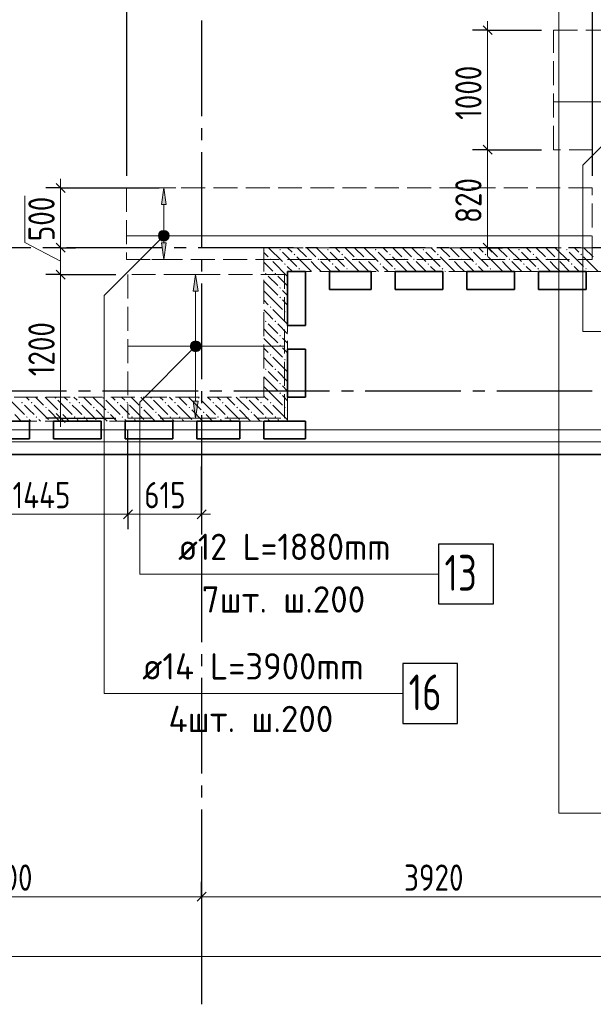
# Model space of a CAD drawing. Header units: millimetres. Extents: x 0 to 64958, y 0 to 42000.
# Tile 23 of 33: x 33317 to 38119, y 15270 to 23507. Entities that reach past the tile are written whole.
import ezdxf

# ---------------------------------------------------------------- set-up
doc = ezdxf.new("R2010")
doc.units = ezdxf.units.MM
doc.linetypes.add('______2', pattern=[270, 200, -70])
doc.linetypes.add('______5', pattern=[1100, 800, -100, 100, -100])
for name, color, linetype, lineweight in [('Standard', 7, 'Continuous', 25), ('ДОП Верх по Х', 7, 'Continuous', 25), ('Оси', 40, '______5', 18), ('Позиционная метка номер позиции', 7, 'Continuous', 13), ('Примечания', 7, 'Continuous', 25)]:
    doc.layers.add(name, color=color, linetype=linetype, lineweight=lineweight)
doc.layers.add('ЖБ Перекрытие верхний уровень', color=7, linetype='Continuous', lineweight=25, true_color=0xe0e0ff)
doc.layers.add('ЖБ Стена верхний уровень', color=7, linetype='Continuous', lineweight=25, true_color=0x006e00)
doc.styles.add('GOST 2.304-81', font='txt')
doc.styles.add('ISOCPEUR', font='txt')

msp = doc.modelspace()

# ---------------------------------------------------------------- hatches: boundary and pattern name
at = {"layer": 'ДОП Верх по Х', "linetype": 'Continuous', "lineweight": 13, "transparency": 33554687}
for points in [[(34543, 21960), (34523, 22100), (34503, 21960)], [(34485.5, 21700), (34560.5, 21700), (34555.2, 21718.8)], [(34485.5, 21700), (34555.2, 21718.8), (34490.7, 21718.8)], [(34490.7, 21681.2), (34560.5, 21700), (34485.5, 21700)], [(34490.7, 21718.8), (34555.2, 21718.8), (34541.7, 21732.3)], [(34490.7, 21718.8), (34541.7, 21732.3), (34504.2, 21732.3)], [(34490.7, 21681.2), (34555.2, 21681.2), (34560.5, 21700)], [(34504.2, 21667.7), (34555.2, 21681.2), (34490.7, 21681.2)], [(34504.2, 21732.3), (34541.7, 21732.3), (34523, 21737.5)], [(34504.2, 21667.7), (34541.7, 21667.7), (34555.2, 21681.2)], [(34541.7, 21667.7), (34504.2, 21667.7), (34523, 21662.5)], [(34809.7, 21235), (34789.7, 21375), (34769.7, 21235)], [(34752.2, 20775), (34827.2, 20775), (34821.9, 20793.8)], [(34752.2, 20775), (34821.9, 20793.8), (34757.4, 20793.8)], [(34757.4, 20756.2), (34827.2, 20775), (34752.2, 20775)], [(34757.4, 20793.8), (34821.9, 20793.8), (34808.4, 20807.3)], [(34757.4, 20793.8), (34808.4, 20807.3), (34770.9, 20807.3)], [(34757.4, 20756.2), (34821.9, 20756.2), (34827.2, 20775)], [(34770.9, 20807.3), (34808.4, 20807.3), (34789.7, 20812.5)], [(34770.9, 20742.7), (34821.9, 20756.2), (34757.4, 20756.2)], [(34770.9, 20742.7), (34808.4, 20742.7), (34821.9, 20756.2)], [(34808.4, 20742.7), (34770.9, 20742.7), (34789.7, 20737.5)]]:
    msp.add_hatch(color=7, dxfattribs=at).paths.add_polyline_path(points)
for points in [[(34543, 21640), (34523, 21500), (34503, 21640)], [(34809.7, 20315), (34789.7, 20175), (34769.7, 20315)]]:
    msp.add_hatch(color=7, dxfattribs=at).paths.add_polyline_path(points, flags=16)
at = {"layer": 'ЖБ Стена верхний уровень', "linetype": 'Continuous', "lineweight": 18, "transparency": 33554687}
for points in [[(35490.5, 21583.1), (35496.9, 21589.6), (35503.4, 21583.1), (35496.9, 21576.6)], [(35890.5, 21583.1), (35896.9, 21589.6), (35903.4, 21583.1), (35896.9, 21576.6)], [(36290.5, 21583.1), (36296.9, 21589.6), (36303.4, 21583.1), (36296.9, 21576.6)], [(36690.5, 21583.1), (36696.9, 21589.6), (36703.4, 21583.1), (36696.9, 21576.6)], [(37090.5, 21583.1), (37096.9, 21589.6), (37103.4, 21583.1), (37096.9, 21576.6)], [(37490.5, 21583.1), (37496.9, 21589.6), (37503.4, 21583.1), (37496.9, 21576.6)], [(37890.5, 21583.1), (37896.9, 21589.6), (37903.4, 21583.1), (37896.9, 21576.6)], [(35410.4, 21503.1), (35416.9, 21509.6), (35423.4, 21503.1), (35416.9, 21496.6)], [(35610.4, 21543.1), (35616.9, 21549.6), (35623.4, 21543.1), (35616.9, 21536.6)], [(35730.5, 21503.1), (35737, 21509.6), (35743.5, 21503.1), (35737, 21496.6)], [(35810.4, 21503.1), (35816.9, 21509.6), (35823.4, 21503.1), (35816.9, 21496.6)], [(36010.4, 21543.1), (36016.9, 21549.6), (36023.4, 21543.1), (36016.9, 21536.6)], [(36130.5, 21503.1), (36137, 21509.6), (36143.5, 21503.1), (36137, 21496.6)], [(36210.4, 21503.1), (36216.9, 21509.6), (36223.4, 21503.1), (36216.9, 21496.6)], [(36410.4, 21543.1), (36416.9, 21549.6), (36423.4, 21543.1), (36416.9, 21536.6)], [(36530.5, 21503.1), (36537, 21509.6), (36543.5, 21503.1), (36537, 21496.6)], [(36610.4, 21503.1), (36616.9, 21509.6), (36623.4, 21503.1), (36616.9, 21496.6)], [(36810.4, 21543.1), (36816.9, 21549.6), (36823.4, 21543.1), (36816.9, 21536.6)], [(36930.5, 21503.1), (36937, 21509.6), (36943.5, 21503.1), (36937, 21496.6)], [(37010.4, 21503.1), (37016.9, 21509.6), (37023.4, 21503.1), (37016.9, 21496.6)], [(37210.4, 21543.1), (37216.9, 21549.6), (37223.4, 21543.1), (37216.9, 21536.6)], [(37330.5, 21503.1), (37337, 21509.6), (37343.5, 21503.1), (37337, 21496.6)], [(37410.4, 21503.1), (37416.9, 21509.6), (37423.4, 21503.1), (37416.9, 21496.6)], [(37610.4, 21543.1), (37616.9, 21549.6), (37623.4, 21543.1), (37616.9, 21536.6)], [(37730.5, 21503.1), (37737, 21509.6), (37743.5, 21503.1), (37737, 21496.6)], [(37810.4, 21503.1), (37816.9, 21509.6), (37823.4, 21503.1), (37816.9, 21496.6)], [(38010.4, 21543.1), (38016.9, 21549.6), (38023.4, 21543.1), (38016.9, 21536.6)], [(35530.5, 21463.1), (35537, 21469.6), (35543.5, 21463.1), (35537, 21456.6)], [(35650.5, 21423.1), (35657, 21429.6), (35663.5, 21423.1), (35657, 21416.6)], [(35930.5, 21463.1), (35937, 21469.6), (35943.5, 21463.1), (35937, 21456.6)], [(36050.5, 21423.1), (36057, 21429.6), (36063.5, 21423.1), (36057, 21416.6)], [(36330.5, 21463.1), (36337, 21469.6), (36343.5, 21463.1), (36337, 21456.6)], [(36450.5, 21423.1), (36457, 21429.6), (36463.5, 21423.1), (36457, 21416.6)], [(36730.5, 21463.1), (36737, 21469.6), (36743.5, 21463.1), (36737, 21456.6)], [(36850.5, 21423.1), (36857, 21429.6), (36863.5, 21423.1), (36857, 21416.6)], [(37130.5, 21463.1), (37137, 21469.6), (37143.5, 21463.1), (37137, 21456.6)], [(37250.5, 21423.1), (37257, 21429.6), (37263.5, 21423.1), (37257, 21416.6)], [(37530.5, 21463.1), (37537, 21469.6), (37543.5, 21463.1), (37537, 21456.6)], [(37650.5, 21423.1), (37657, 21429.6), (37663.5, 21423.1), (37657, 21416.6)], [(37930.5, 21463.1), (37937, 21469.6), (37943.5, 21463.1), (37937, 21456.6)], [(38050.5, 21423.1), (38057, 21429.6), (38063.5, 21423.1), (38057, 21416.6)], [(35370.5, 21383.1), (35377, 21389.6), (35383.4, 21383.1), (35377, 21376.6)], [(35450.5, 21383.1), (35457, 21389.6), (35463.5, 21383.1), (35457, 21376.6)], [(35490.5, 21263.1), (35496.9, 21269.6), (35503.4, 21263.1), (35496.9, 21256.6)], [(35490.5, 21183.1), (35496.9, 21189.6), (35503.4, 21183.1), (35496.9, 21176.6)], [(35410.4, 21103.1), (35416.9, 21109.6), (35423.4, 21103.1), (35416.9, 21096.6)], [(35530.5, 21063.1), (35537, 21069.6), (35543.5, 21063.1), (35537, 21056.6)], [(35370.5, 20983.1), (35377, 20989.6), (35383.4, 20983.1), (35377, 20976.6)], [(35450.5, 20983.1), (35457, 20989.6), (35463.5, 20983.1), (35457, 20976.6)], [(35490.5, 20863.1), (35496.9, 20869.6), (35503.4, 20863.1), (35496.9, 20856.6)], [(35490.5, 20783.1), (35496.9, 20789.6), (35503.4, 20783.1), (35496.9, 20776.6)], [(35410.4, 20703.1), (35416.9, 20709.6), (35423.4, 20703.1), (35416.9, 20696.6)], [(35530.5, 20663.1), (35537, 20669.6), (35543.5, 20663.1), (35537, 20656.6)], [(35370.5, 20583.1), (35377, 20589.6), (35383.4, 20583.1), (35377, 20576.6)], [(35450.5, 20583.1), (35457, 20589.6), (35463.5, 20583.1), (35457, 20576.6)], [(35490.5, 20463.1), (35496.9, 20469.6), (35503.4, 20463.1), (35496.9, 20456.6)], [(33610.4, 20343.1), (33616.9, 20349.6), (33623.4, 20343.1), (33616.9, 20336.6)], [(34010.4, 20343.1), (34016.9, 20349.6), (34023.4, 20343.1), (34016.9, 20336.6)], [(34410.4, 20343.1), (34416.9, 20349.6), (34423.4, 20343.1), (34416.9, 20336.6)], [(34810.4, 20343.1), (34816.9, 20349.6), (34823.4, 20343.1), (34816.9, 20336.6)], [(35210.4, 20343.1), (35216.9, 20349.6), (35223.4, 20343.1), (35216.9, 20336.6)], [(35490.5, 20383.1), (35496.9, 20389.6), (35503.4, 20383.1), (35496.9, 20376.6)], [(33330.5, 20303.1), (33337, 20309.6), (33343.5, 20303.1), (33337, 20296.6)], [(33410.4, 20303.1), (33416.9, 20309.6), (33423.4, 20303.1), (33416.9, 20296.6)], [(33530.5, 20263.1), (33537, 20269.6), (33543.5, 20263.1), (33537, 20256.6)], [(33730.5, 20303.1), (33737, 20309.6), (33743.5, 20303.1), (33737, 20296.6)], [(33810.4, 20303.1), (33816.9, 20309.6), (33823.4, 20303.1), (33816.9, 20296.6)], [(33930.5, 20263.1), (33937, 20269.6), (33943.5, 20263.1), (33937, 20256.6)], [(34130.5, 20303.1), (34137, 20309.6), (34143.5, 20303.1), (34137, 20296.6)], [(34210.4, 20303.1), (34216.9, 20309.6), (34223.4, 20303.1), (34216.9, 20296.6)], [(34330.5, 20263.1), (34337, 20269.6), (34343.5, 20263.1), (34337, 20256.6)], [(34530.5, 20303.1), (34537, 20309.6), (34543.5, 20303.1), (34537, 20296.6)], [(34610.4, 20303.1), (34616.9, 20309.6), (34623.4, 20303.1), (34616.9, 20296.6)], [(34730.5, 20263.1), (34737, 20269.6), (34743.5, 20263.1), (34737, 20256.6)], [(34930.5, 20303.1), (34937, 20309.6), (34943.5, 20303.1), (34937, 20296.6)], [(35010.4, 20303.1), (35016.9, 20309.6), (35023.4, 20303.1), (35016.9, 20296.6)], [(35130.5, 20263.1), (35137, 20269.6), (35143.5, 20263.1), (35137, 20256.6)], [(35330.5, 20303.1), (35337, 20309.6), (35343.5, 20303.1), (35337, 20296.6)], [(35410.4, 20303.1), (35416.9, 20309.6), (35423.4, 20303.1), (35416.9, 20296.6)], [(35530.5, 20263.1), (35537, 20269.6), (35543.5, 20263.1), (35537, 20256.6)], [(33370.5, 20183.1), (33377, 20189.6), (33383.4, 20183.1), (33377, 20176.6)], [(33450.5, 20183.1), (33457, 20189.6), (33463.5, 20183.1), (33457, 20176.6)], [(33650.5, 20223.1), (33657, 20229.6), (33663.5, 20223.1), (33657, 20216.6)], [(33770.5, 20183.1), (33777, 20189.6), (33783.4, 20183.1), (33777, 20176.6)], [(33850.5, 20183.1), (33857, 20189.6), (33863.5, 20183.1), (33857, 20176.6)], [(34050.5, 20223.1), (34057, 20229.6), (34063.5, 20223.1), (34057, 20216.6)], [(34170.5, 20183.1), (34177, 20189.6), (34183.4, 20183.1), (34177, 20176.6)], [(34250.5, 20183.1), (34257, 20189.6), (34263.5, 20183.1), (34257, 20176.6)], [(34450.5, 20223.1), (34457, 20229.6), (34463.5, 20223.1), (34457, 20216.6)], [(34570.5, 20183.1), (34577, 20189.6), (34583.4, 20183.1), (34577, 20176.6)], [(34650.5, 20183.1), (34657, 20189.6), (34663.5, 20183.1), (34657, 20176.6)], [(34850.5, 20223.1), (34857, 20229.6), (34863.5, 20223.1), (34857, 20216.6)], [(34970.5, 20183.1), (34977, 20189.6), (34983.4, 20183.1), (34977, 20176.6)], [(35050.5, 20183.1), (35057, 20189.6), (35063.5, 20183.1), (35057, 20176.6)], [(35250.5, 20223.1), (35257, 20229.6), (35263.5, 20223.1), (35257, 20216.6)], [(35370.5, 20183.1), (35377, 20189.6), (35383.4, 20183.1), (35377, 20176.6)], [(35450.5, 20183.1), (35457, 20189.6), (35463.5, 20183.1), (35457, 20176.6)]]:
    msp.add_hatch(color=7, dxfattribs=at).paths.add_polyline_path(points, flags=16)
at = {"layer": 'Позиционная метка номер позиции', "linetype": 'Continuous', "lineweight": 13, "transparency": 33554687}
for points in [[(34554.8, 21668.2), (34491.2, 21731.8), (34479.7, 21711.5)], [(34554.8, 21668.2), (34479.7, 21711.5), (34534.4, 21656.7)], [(34534.4, 21656.7), (34479.7, 21711.5), (34479.7, 21688.5)], [(34534.4, 21656.7), (34479.7, 21688.5), (34511.5, 21656.7)], [(34511.5, 21656.7), (34479.7, 21688.5), (34491.2, 21668.2)], [(34566.3, 21688.5), (34511.5, 21743.3), (34491.2, 21731.8)], [(34566.3, 21688.5), (34491.2, 21731.8), (34554.8, 21668.2)], [(34566.3, 21711.5), (34534.4, 21743.3), (34511.5, 21743.3)], [(34566.3, 21711.5), (34511.5, 21743.3), (34566.3, 21688.5)], [(34534.4, 21743.3), (34566.3, 21711.5), (34554.8, 21731.8)], [(34821.5, 20743.2), (34757.9, 20806.8), (34746.4, 20786.5)], [(34821.5, 20743.2), (34746.4, 20786.5), (34801.1, 20731.7)], [(34801.1, 20731.7), (34746.4, 20786.5), (34746.4, 20763.5)], [(34801.1, 20731.7), (34746.4, 20763.5), (34778.2, 20731.7)], [(34778.2, 20731.7), (34746.4, 20763.5), (34757.9, 20743.2)], [(34833, 20763.5), (34778.2, 20818.3), (34757.9, 20806.8)], [(34833, 20763.5), (34757.9, 20806.8), (34821.5, 20743.2)], [(34833, 20786.5), (34801.1, 20818.3), (34778.2, 20818.3)], [(34833, 20786.5), (34778.2, 20818.3), (34833, 20763.5)], [(34801.1, 20818.3), (34833, 20786.5), (34821.5, 20806.8)]]:
    msp.add_hatch(color=7, dxfattribs=at).paths.add_polyline_path(points)

# ---------------------------------------------------------------- linework, layer by layer
at = {"layer": 'Standard', "color": 251, "linetype": 'Continuous', "lineweight": -3, "true_color": 0x656565, "transparency": 33554687}
for p, q in [((34210, 23804), (34210, 22200)), ((38110, 23804), (38110, 22200)), ((37233, 23420), (37108, 23420)), ((37233, 23420), (37358, 23420)), ((37233, 23420), (37685, 23420)), ((37233, 22420), (37108, 22420)), ((37233, 22420), (37358, 22420)), ((37233, 22420), (37685, 22420)), ((33659.8, 22100), (33534.8, 22100)), ((33659.8, 22100), (33784.8, 22100)), ((33659.8, 22100), (34485, 22100)), ((33659.8, 21600), (33534.8, 21600)), ((33659.8, 21600), (33784.8, 21600)), ((33659.8, 21600), (33659.8, 21600)), ((37233, 21600), (37108, 21600)), ((37233, 21600), (37358, 21600)), ((37233, 21600), (37233, 21600)), ((33659.8, 21375), (33534.8, 21375)), ((33659.8, 21375), (33784.8, 21375)), ((33659.8, 21375), (34123, 21375)), ((33659.8, 20175), (33534.8, 20175)), ((33659.8, 20175), (33784.8, 20175)), ((33659.8, 20175), (34123, 20175)), ((34840, 19370), (34840, 19770)), ((34223, 19370), (34223, 19495)), ((34840, 19370), (34840, 19495)), ((34223, 19370), (34223, 19245)), ((34840, 19370), (34840, 19245)), ((34840, 16170), (34840, 16295)), ((34840, 16170), (34840, 16045)), ((34840, 16170), (34840, 15717.8))]:
    msp.add_line(p, q, dxfattribs=at)
at = {"layer": 'Standard', "color": 7, "linetype": 'Continuous', "lineweight": 13, "transparency": 33554687}
for p, q in [((37233, 23420), (37233, 23495)), ((37233, 22420), (37233, 23420)), ((33659.8, 22100), (33659.8, 22175)), ((33659.8, 21600), (33659.8, 22100)), ((33360.9, 21643.1), (33360.9, 22034)), ((33659.8, 21487.5), (33360.9, 21643.1)), ((33659.8, 21375), (33659.8, 21600)), ((37233, 21600), (37233, 21525)), ((33659.8, 20175), (33659.8, 20100)), ((34223, 19370), (32777, 19370)), ((34840, 19370), (34223, 19370)), ((34840, 19370), (34915, 19370)), ((31540, 16170), (34840, 16170)), ((34840, 16170), (38760, 16170)), ((49280, 15670), (7200, 15670))]:
    msp.add_line(p, q, dxfattribs=at)
at = {"layer": 'Standard', "color": 7, "linetype": 'Continuous', "lineweight": 25, "transparency": 33554687}
for p, q in [((37270.5, 23382.5), (37195.5, 23457.5)), ((37270.5, 22382.5), (37195.5, 22457.5)), ((33697.3, 22062.5), (33622.3, 22137.5)), ((33697.3, 21562.5), (33622.3, 21637.5)), ((37270.5, 21562.5), (37195.5, 21637.5)), ((33697.3, 21337.5), (33622.3, 21412.5)), ((33697.3, 20137.5), (33622.3, 20212.5)), ((34260.5, 19407.5), (34185.5, 19332.5)), ((34877.5, 19407.5), (34802.5, 19332.5)), ((34802.5, 16132.5), (34877.5, 16207.5))]:
    msp.add_line(p, q, dxfattribs=at)
at = {"layer": 'Standard', "color": 254, "linetype": 'Continuous', "lineweight": 18, "true_color": 0xc4c4ff, "transparency": 33554687}
for points in [[(6931, 19975), (49549, 19975), (49549, 34600), (6931, 34600), (6931, 19975)], [(7031, 20075), (49449, 20075), (49449, 34500), (7031, 34500), (7031, 20075)]]:
    msp.add_lwpolyline(points, dxfattribs=at)
at = {"layer": 'Standard', "color": 7, "linetype": 'Continuous', "lineweight": 13, "transparency": 33554687}
for points in [[(37233, 21600), (37233, 21732.4), (37233, 21732.4), (37233, 22420)], [(33659.8, 20175), (33659.8, 20447.4), (33659.8, 20447.4), (33659.8, 21375)]]:
    msp.add_lwpolyline(points, dxfattribs=at)
at = {"layer": 'Standard', "color": 251, "linetype": 'Continuous', "lineweight": -3, "true_color": 0x656565, "transparency": 33554687}
msp.add_lwpolyline([(34223, 19370), (34223, 19387), (34223, 19387), (34223, 19387), (34223, 19387), (34223, 20075)], dxfattribs=at)
at = {"layer": 'ДОП Верх по Х', "color": 7, "linetype": 'Continuous', "lineweight": 18, "transparency": 33554687}
for p, q in [((37791, 22820), (39729, 22820)), ((38103, 21700), (34217, 21700)), ((34229, 20775), (35529, 20775))]:
    msp.add_line(p, q, dxfattribs=at)
at = {"layer": 'ДОП Верх по Х', "color": 251, "linetype": 'Continuous', "lineweight": 13, "true_color": 0x494949, "transparency": 33554687}
for p, q in [((34523, 22100), (34423, 22100)), ((34523, 22100), (34503, 21960)), ((34543, 21960), (34523, 22100)), ((34523, 22100), (34623, 22100)), ((34523, 22100), (34523, 22100)), ((34503, 21960), (34543, 21960)), ((34523, 21730), (34523, 21960)), ((34485.5, 21700), (34485.5, 21700)), ((34523, 21640), (34523, 21670)), ((34560.5, 21700), (34560.5, 21700)), ((34523, 21500), (34503, 21640)), ((34503, 21640), (34543, 21640)), ((34543, 21640), (34523, 21500)), ((34523, 21500), (34423, 21500)), ((34523, 21500), (34623, 21500)), ((34523, 21500), (34523, 21500)), ((34789.7, 21375), (34689.7, 21375)), ((34789.7, 21375), (34769.7, 21235)), ((34809.7, 21235), (34789.7, 21375)), ((34789.7, 21375), (34889.7, 21375)), ((34789.7, 21375), (34789.7, 21375)), ((34769.7, 21235), (34809.7, 21235)), ((34789.7, 20805), (34789.7, 21235)), ((34752.2, 20775), (34752.2, 20775)), ((34827.2, 20775), (34827.2, 20775)), ((34789.7, 20315), (34789.7, 20745)), ((34789.7, 20175), (34769.7, 20315)), ((34769.7, 20315), (34809.7, 20315)), ((34809.7, 20315), (34789.7, 20175)), ((34789.7, 20175), (34689.7, 20175)), ((34789.7, 20175), (34889.7, 20175)), ((34789.7, 20175), (34789.7, 20175))]:
    msp.add_line(p, q, dxfattribs=at)
at = {"layer": 'ДОП Верх по Х', "color": 7, "linetype": 'Continuous', "lineweight": 13, "transparency": 33554687}
for p, q in [((34623, 18870), (36665, 18870)), ((34323, 17870), (36431, 17870))]:
    msp.add_line(p, q, dxfattribs=at)
at = {"layer": 'ДОП Верх по Х', "color": 7, "linetype": 'Continuous', "lineweight": 25, "transparency": 33554687}
for points in [[(36823, 18620), (37283, 18620), (37283, 19120), (36823, 19120), (36823, 18620)], [(36523, 17620), (36983, 17620), (36983, 18120), (36523, 18120), (36523, 17620)]]:
    msp.add_lwpolyline(points, dxfattribs=at)
at = {"layer": 'ДОП Верх по Х', "color": 251, "linetype": 'Continuous', "lineweight": 13, "true_color": 0x494949, "transparency": 33554687}
for centre in [(34523, 21700), (34789.7, 20775)]:
    msp.add_circle(centre, 37.5, dxfattribs=at)
at = {"layer": 'ЖБ Перекрытие верхний уровень', "color": 7, "linetype": 'Continuous', "lineweight": 35, "transparency": 33554687}
for p, q in [((35560, 20950), (35560, 21400)), ((35560, 21400), (35710, 21400)), ((35710, 21400), (35710, 20950)), ((35910, 21250), (35910, 21400)), ((35910, 21400), (36260, 21400)), ((36260, 21400), (36260, 21250)), ((36460, 21250), (36460, 21400)), ((36460, 21400), (36860, 21400)), ((36860, 21400), (36860, 21250)), ((37060, 21250), (37060, 21400)), ((37060, 21400), (37460, 21400)), ((37460, 21400), (37460, 21250)), ((37660, 21250), (37660, 21400)), ((37660, 21400), (38060, 21400)), ((38060, 21400), (38060, 21250)), ((36260, 21250), (35910, 21250)), ((36860, 21250), (36460, 21250)), ((37460, 21250), (37060, 21250)), ((38060, 21250), (37660, 21250)), ((35710, 20950), (35560, 20950)), ((35560, 20350), (35560, 20750)), ((35560, 20750), (35710, 20750)), ((35710, 20750), (35710, 20350)), ((35710, 20350), (35560, 20350)), ((33000, 20150), (33400, 20150)), ((33400, 20150), (33400, 20000)), ((33600, 20000), (33600, 20150)), ((33600, 20150), (34000, 20150)), ((34000, 20150), (34000, 20000)), ((34200, 20000), (34200, 20150)), ((34200, 20150), (34600, 20150)), ((34600, 20150), (34600, 20000)), ((34800, 20000), (34800, 20150)), ((34800, 20150), (35160, 20150)), ((35160, 20150), (35160, 20000)), ((35360, 20000), (35360, 20150)), ((35360, 20150), (35710, 20150)), ((35710, 20150), (35710, 20000)), ((33400, 20000), (33000, 20000)), ((34000, 20000), (33600, 20000)), ((34600, 20000), (34200, 20000)), ((35160, 20000), (34800, 20000)), ((35710, 20000), (35360, 20000)), ((28240, 19870), (49710, 19870))]:
    msp.add_line(p, q, dxfattribs=at)
at = {"layer": 'ЖБ Стена верхний уровень', "color": 251, "linetype": '______2', "lineweight": 13, "true_color": 0x656565, "transparency": 33554687}
for p, q in [((35560, 21600), (35360, 21600)), ((35360, 21600), (35360, 20350)), ((38660, 21600), (35560, 21600)), ((35560, 20350), (35560, 21400)), ((35560, 21400), (41960, 21400)), ((35360, 20350), (31640, 20350)), ((35560, 20150), (35560, 20350)), ((31640, 20150), (35560, 20150))]:
    msp.add_line(p, q, dxfattribs=at)
at = {"layer": 'ЖБ Стена верхний уровень', "color": 9, "linetype": 'Continuous', "lineweight": 18, "true_color": 0xc7c7c7, "transparency": 33554687}
for p, q in [((35400.1, 21600), (35516.9, 21483.1)), ((35596.9, 21563.1), (35560.1, 21600)), ((35640.1, 21600), (35716.9, 21523.1)), ((35720.1, 21600), (35796.9, 21523.1)), ((35800.1, 21600), (35916.9, 21483.1)), ((35996.9, 21563.1), (35960.1, 21600)), ((36040.1, 21600), (36116.9, 21523.1)), ((36120.1, 21600), (36196.9, 21523.1)), ((36200.1, 21600), (36316.9, 21483.1)), ((36396.9, 21563.1), (36360.1, 21600)), ((36440.1, 21600), (36516.9, 21523.1)), ((36520.1, 21600), (36596.9, 21523.1)), ((36600.1, 21600), (36716.9, 21483.1)), ((36796.9, 21563.1), (36760.1, 21600)), ((36840.1, 21600), (36916.9, 21523.1)), ((36920.1, 21600), (36996.9, 21523.1)), ((37000.1, 21600), (37116.9, 21483.1)), ((37196.9, 21563.1), (37160.1, 21600)), ((37240.1, 21600), (37316.9, 21523.1)), ((37320.1, 21600), (37396.9, 21523.1)), ((37400.1, 21600), (37516.9, 21483.1)), ((37596.9, 21563.1), (37560.1, 21600)), ((37640.1, 21600), (37716.9, 21523.1)), ((37720.1, 21600), (37796.9, 21523.1)), ((37800.1, 21600), (37916.9, 21483.1)), ((37996.9, 21563.1), (37960.1, 21600)), ((38040.1, 21600), (38116.9, 21523.1)), ((35360, 21560.1), (35396.9, 21523.1)), ((35516.9, 21563.1), (35560, 21520.1)), ((35560, 21520.1), (35637, 21443.1)), ((35637, 21523.1), (35757, 21403.1)), ((35916.9, 21563.1), (36037, 21443.1)), ((36037, 21523.1), (36157, 21403.1)), ((36316.9, 21563.1), (36437, 21443.1)), ((36437, 21523.1), (36557, 21403.1)), ((36716.9, 21563.1), (36837, 21443.1)), ((36837, 21523.1), (36957, 21403.1)), ((37116.9, 21563.1), (37237, 21443.1)), ((37237, 21523.1), (37357, 21403.1)), ((37516.9, 21563.1), (37637, 21443.1)), ((37637, 21523.1), (37757, 21403.1)), ((37916.9, 21563.1), (38037, 21443.1)), ((38037, 21523.1), (38157, 21403.1)), ((35396.9, 21443.1), (35360, 21480.1)), ((35437, 21403.1), (35396.9, 21443.1)), ((35437, 21483.1), (35557, 21363.1)), ((35557, 21443.1), (35560, 21440.1)), ((35560, 21440.1), (35600.1, 21400)), ((35796.9, 21443.1), (35757, 21483.1)), ((35837, 21403.1), (35796.9, 21443.1)), ((35837, 21483.1), (35920.1, 21400)), ((35957, 21443.1), (36000.1, 21400)), ((36196.9, 21443.1), (36157, 21483.1)), ((36237, 21403.1), (36196.9, 21443.1)), ((36237, 21483.1), (36320.1, 21400)), ((36357, 21443.1), (36400.1, 21400)), ((36596.9, 21443.1), (36557, 21483.1)), ((36637, 21403.1), (36596.9, 21443.1)), ((36637, 21483.1), (36720.1, 21400)), ((36757, 21443.1), (36800.1, 21400)), ((36996.9, 21443.1), (36957, 21483.1)), ((37037, 21403.1), (36996.9, 21443.1)), ((37037, 21483.1), (37120.1, 21400)), ((37157, 21443.1), (37200.1, 21400)), ((37396.9, 21443.1), (37357, 21483.1)), ((37437, 21403.1), (37396.9, 21443.1)), ((37437, 21483.1), (37520.1, 21400)), ((37557, 21443.1), (37600.1, 21400)), ((37796.9, 21443.1), (37757, 21483.1)), ((37837, 21403.1), (37796.9, 21443.1)), ((37837, 21483.1), (37920.1, 21400)), ((37957, 21443.1), (38000.1, 21400)), ((35396.9, 21363.1), (35477, 21283.1)), ((35477, 21363.1), (35560, 21280.1)), ((35680.1, 21400), (35677, 21403.1)), ((36080.1, 21400), (36077, 21403.1)), ((36480.1, 21400), (36477, 21403.1)), ((36880.1, 21400), (36877, 21403.1)), ((37280.1, 21400), (37277, 21403.1)), ((37680.1, 21400), (37677, 21403.1)), ((38080.1, 21400), (38077, 21403.1)), ((35396.9, 21283.1), (35360, 21320.1)), ((35396.9, 21283.1), (35477, 21203.1)), ((35360, 21240.1), (35396.9, 21203.1)), ((35396.9, 21203.1), (35516.9, 21083.1)), ((35557, 21203.1), (35516.9, 21243.1)), ((35560, 21200.1), (35557, 21203.1)), ((35360, 21160.1), (35396.9, 21123.1)), ((35516.9, 21163.1), (35560, 21120.1)), ((35396.9, 21043.1), (35360, 21080.1)), ((35437, 21003.1), (35396.9, 21043.1)), ((35437, 21083.1), (35557, 20963.1)), ((35557, 21043.1), (35560, 21040.1)), ((35396.9, 20963.1), (35477, 20883.1)), ((35477, 20963.1), (35560, 20880.1)), ((35396.9, 20883.1), (35360, 20920.1)), ((35396.9, 20883.1), (35477, 20803.1)), ((35557, 20803.1), (35516.9, 20843.1)), ((35360, 20840.1), (35396.9, 20803.1)), ((35360, 20760.1), (35396.9, 20723.1)), ((35396.9, 20803.1), (35516.9, 20683.1)), ((35516.9, 20763.1), (35560, 20720.1)), ((35560, 20800.1), (35557, 20803.1)), ((35396.9, 20643.1), (35360, 20680.1)), ((35437, 20683.1), (35557, 20563.1)), ((35437, 20603.1), (35396.9, 20643.1)), ((35557, 20643.1), (35560, 20640.1)), ((35396.9, 20483.1), (35360, 20520.1)), ((35396.9, 20563.1), (35477, 20483.1)), ((35477, 20563.1), (35560, 20480.1)), ((35360, 20440.1), (35396.9, 20403.1)), ((35396.9, 20483.1), (35477, 20403.1)), ((35557, 20403.1), (35516.9, 20443.1)), ((33370.1, 20350), (33396.9, 20323.1)), ((33450.1, 20350), (33516.9, 20283.1)), ((33530.1, 20350), (33637, 20243.1)), ((33690.1, 20350), (33716.9, 20323.1)), ((33770.1, 20350), (33796.9, 20323.1)), ((33850.1, 20350), (33916.9, 20283.1)), ((33930.1, 20350), (34037, 20243.1)), ((34090.1, 20350), (34116.9, 20323.1)), ((34170.1, 20350), (34196.9, 20323.1)), ((34250.1, 20350), (34316.9, 20283.1)), ((34330.1, 20350), (34437, 20243.1)), ((34490.1, 20350), (34516.9, 20323.1)), ((34570.1, 20350), (34596.9, 20323.1)), ((34650.1, 20350), (34716.9, 20283.1)), ((34730.1, 20350), (34837, 20243.1)), ((34890.1, 20350), (34916.9, 20323.1)), ((34970.1, 20350), (34996.9, 20323.1)), ((35050.1, 20350), (35116.9, 20283.1)), ((35130.1, 20350), (35237, 20243.1)), ((35290.1, 20350), (35316.9, 20323.1)), ((35360, 20360.1), (35370.1, 20350)), ((35370.1, 20350), (35396.9, 20323.1)), ((35396.9, 20403.1), (35450.1, 20350)), ((35450.1, 20350), (35516.9, 20283.1)), ((35516.9, 20363.1), (35530.1, 20350)), ((35530.1, 20350), (35560, 20320.1)), ((35560, 20400.1), (35557, 20403.1)), ((33237, 20323.1), (33357, 20203.1)), ((33396.9, 20243.1), (33357, 20283.1)), ((33437, 20283.1), (33557, 20163.1)), ((33637, 20323.1), (33757, 20203.1)), ((33796.9, 20243.1), (33757, 20283.1)), ((33837, 20283.1), (33957, 20163.1)), ((34037, 20323.1), (34157, 20203.1)), ((34196.9, 20243.1), (34157, 20283.1)), ((34237, 20283.1), (34357, 20163.1)), ((34437, 20323.1), (34557, 20203.1)), ((34596.9, 20243.1), (34557, 20283.1)), ((34637, 20283.1), (34757, 20163.1)), ((34837, 20323.1), (34957, 20203.1)), ((34996.9, 20243.1), (34957, 20283.1)), ((35037, 20283.1), (35157, 20163.1)), ((35237, 20323.1), (35357, 20203.1)), ((35396.9, 20243.1), (35357, 20283.1)), ((35437, 20283.1), (35557, 20163.1)), ((33330.1, 20150), (33277, 20203.1)), ((33437, 20203.1), (33396.9, 20243.1)), ((33557, 20243.1), (33650.1, 20150)), ((33730.1, 20150), (33677, 20203.1)), ((33837, 20203.1), (33796.9, 20243.1)), ((33957, 20243.1), (34050.1, 20150)), ((34130.1, 20150), (34077, 20203.1)), ((34237, 20203.1), (34196.9, 20243.1)), ((34357, 20243.1), (34450.1, 20150)), ((34530.1, 20150), (34477, 20203.1)), ((34637, 20203.1), (34596.9, 20243.1)), ((34757, 20243.1), (34850.1, 20150)), ((34930.1, 20150), (34877, 20203.1)), ((35037, 20203.1), (34996.9, 20243.1)), ((35157, 20243.1), (35250.1, 20150)), ((35330.1, 20150), (35277, 20203.1)), ((35437, 20203.1), (35396.9, 20243.1)), ((35557, 20243.1), (35560, 20240.1)), ((33396.9, 20163.1), (33410.1, 20150)), ((33477, 20163.1), (33490.1, 20150)), ((33796.9, 20163.1), (33810.1, 20150)), ((33877, 20163.1), (33890.1, 20150)), ((34196.9, 20163.1), (34210.1, 20150)), ((34277, 20163.1), (34290.1, 20150)), ((34596.9, 20163.1), (34610.1, 20150)), ((34677, 20163.1), (34690.1, 20150)), ((34996.9, 20163.1), (35010.1, 20150)), ((35077, 20163.1), (35090.1, 20150)), ((35396.9, 20163.1), (35410.1, 20150)), ((35477, 20163.1), (35490.1, 20150))]:
    msp.add_line(p, q, dxfattribs=at)
at = {"layer": 'Оси', "color": 8, "linetype": '______5', "lineweight": -3, "transparency": 33554687}
for p, q in [((34840, 38900), (34840, 15270)), ((49910, 21600), (4600, 21600)), ((50210, 20400), (4600, 20400))]:
    msp.add_line(p, q, dxfattribs=at)
at = {"layer": 'Позиционная метка номер позиции', "color": 7, "linetype": 'Continuous', "lineweight": 13, "transparency": 33554687}
for p, q in [((34491.2, 21731.8), (34491.2, 21731.8)), ((34491.2, 21668.2), (34491.2, 21668.2)), ((34554.8, 21731.8), (34554.8, 21731.8)), ((34554.8, 21668.2), (34554.8, 21668.2)), ((34757.9, 20806.8), (34757.9, 20806.8)), ((34821.5, 20806.8), (34821.5, 20806.8)), ((34757.9, 20743.2), (34757.9, 20743.2)), ((34821.5, 20743.2), (34821.5, 20743.2))]:
    msp.add_line(p, q, dxfattribs=at)
for points in [[(38360, 26180), (37829.7, 25649.7), (37829.7, 16870), (40329.7, 16870)], [(38560, 22820), (38029.7, 22289.7), (38029.7, 20900), (40529.7, 20900)], [(34523, 21700), (34023, 21200), (34023, 17870), (36523, 17870)], [(34789.7, 20775), (34323, 20308.3), (34323, 18870), (36823, 18870)]]:
    msp.add_lwpolyline(points, dxfattribs=at)
for centre in [(34523, 21700), (34789.7, 20775)]:
    msp.add_circle(centre, 45, dxfattribs=at)
at = {"layer": 'Примечания', "color": 7, "linetype": '______2', "lineweight": 18, "transparency": 33554687}
for p, q in [((37785, 22420), (37785, 23420)), ((37785, 23420), (39735, 23420)), ((39735, 22420), (37785, 22420)), ((38110, 22100), (34210, 22100)), ((34210, 22100), (34210, 21500)), ((38110, 21500), (38110, 22100)), ((34210, 21500), (38110, 21500)), ((35535, 21375), (34223, 21375)), ((34223, 21375), (34223, 20175)), ((35535, 20175), (35535, 21375)), ((34223, 20175), (35535, 20175))]:
    msp.add_line(p, q, dxfattribs=at)

# ---------------------------------------------------------------- texts
at = {"layer": 'Standard', "color": 7, "linetype": 'Continuous', "lineweight": 25, "transparency": 33554687, "char_height": 220, "attachment_point": 7, "rotation": 90, "style": 'GOST 2.304-81'}
for s, insert, width in [('1000', (37182.9, 22669.8), 625.735), ('820', (37183, 21806.7), 531.967), ('500', (33609.8, 21654.5), 516.396), ('1200', (33609.8, 20524.8), 625.735)]:
    msp.add_mtext(s, dxfattribs=dict(at, insert=insert, width=width))
at = {"layer": 'Standard', "color": 7, "linetype": 'Continuous', "lineweight": 25, "transparency": 33554687, "char_height": 220, "attachment_point": 7, "style": 'GOST 2.304-81'}
for s, insert, width in [('1445', (33257.7, 19420), 610.165), ('615', (34359.5, 19420), 469.509), ('3300', (32932, 16220), 641.476), ('3920', (36534.2, 16220), 657.046)]:
    msp.add_mtext(s, dxfattribs=dict(at, insert=insert, width=width))
at = {"layer": 'ДОП Верх по Х', "color": 7, "linetype": 'Continuous', "lineweight": 13, "transparency": 33554687, "attachment_point": 7, "style": 'ISOCPEUR'}
for s, insert, char_height, width in [('\\W0.94;ø12 L=1880mm ', (34643, 18987.3), 220, 2104.376), ('\\W0.75;13', (36873, 18730), 300, 472.289), ('\\W0.97;7шт. ш.200 ', (34841, 18547.3), 220, 1712.331), ('\\W0.96;ø14 L=3900mm ', (34343, 17987.3), 220, 2172.611), ('\\W0.75;16', (36573, 17730), 300, 472.289), ('\\W0.97;4шт. ш.200 ', (34563, 17547.3), 220, 1734.406)]:
    msp.add_mtext(s, dxfattribs=dict(at, insert=insert, char_height=char_height, width=width))

doc.saveas('drawing.dxf')
